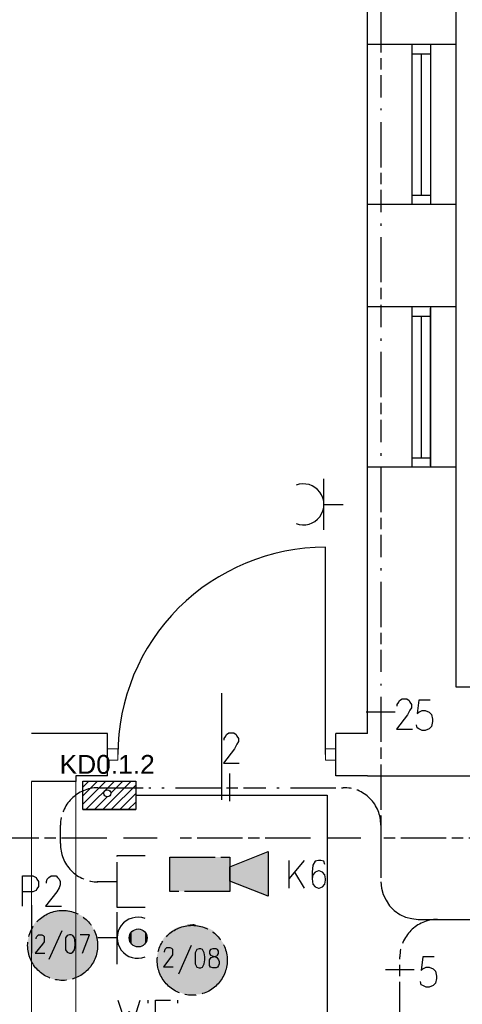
# Model space of a CAD drawing. Header units: millimetres. Extents: x 282377 to 1404227, y -783705 to 1038705.
# Tile 118 of 243: x 380483 to 380717, y 7875 to 8398. Entities that reach past the tile are written whole.
import ezdxf

# ---------------------------------------------------------------- set-up
doc = ezdxf.new("R2010")
doc.units = ezdxf.units.MM
doc.linetypes.add('ACAD_ISO08W100', pattern=[36, 24, -3, 6, -3])
doc.layers.add('!!ELEKTRYKA', color=7, linetype='Continuous')
doc.layers.add('!elektryka', color=7, linetype='Continuous')
doc.layers.add('7. Projektowana ściana murowana', color=7, linetype='Continuous', lineweight=13)
doc.layers.add('BA_drz', color=7, linetype='Continuous', lineweight=18)
doc.styles.get("Standard").update_dxf_attribs({"font": 'arial.ttf'})

# ---------------------------------------------------------------- blocks, each defined once
blk = doc.blocks.new('jamb')
blk.add_lwpolyline([(-0.5, -0.5), (-0.5, 0.5), (0.5, 0.5), (0.5, -0.5)], close=True)
blk = doc.blocks.new('A$C134dd6f3')
at = {"extrusion": (0, 0, -1)}
blk.add_line((55, 77.4), (55, 133.9), dxfattribs=at)
at = {"color": 0, "extrusion": (0, 0, -1)}
blk.add_line((0, 110), (0, 0), dxfattribs=at)
at = {"color": 0}
blk.add_arc((0, 110), 110, 270, 0, dxfattribs=at)

msp = doc.modelspace()

# ---------------------------------------------------------------- hatches: boundary and pattern name
at = {"layer": '!!ELEKTRYKA'}
h = msp.add_hatch(dxfattribs=at)
h.set_pattern_fill('ANSI31', color=6)
h.set_pattern_definition([(45, (328308.1812, 42442.07), (-2.24506403, 2.24506403), [])])
h.paths.add_polyline_path([(380529.22, 7993.86), (380529.22, 7989.2, -0.414214), (380531.07, 7987.35, -1), (380527.36, 7987.35, -0.414214), (380529.22, 7989.2), (380529.22, 7993.86), (380522.53, 7993.86), (380522.53, 7978.75), (380544.24, 7978.75), (380544.24, 7993.86)])
h.paths.add_polyline_path([(380522.53, 7993.86), (380516.17, 7993.86), (380516.17, 7978.75), (380522.53, 7978.75)])

# ---------------------------------------------------------------- linework, layer by layer
at = {"layer": '!!ELEKTRYKA', "color": 6}
msp.add_line((380516.17, 7978.75), (380544.24, 7978.75), dxfattribs=at)
at = {"layer": '!!ELEKTRYKA', "color": 1, "linetype": 'ACAD_ISO08W100', "lineweight": -3}
for points in [[(380674.07, 8404.35), (380674.07, 8356.52)], [(380674.07, 8350.59), (380674.07, 8349.74)], [(380674.07, 8343.39), (380674.07, 8295.56)], [(380674.07, 8289.63), (380674.07, 8288.36)], [(380674.07, 8282.43), (380674.07, 8234.59)], [(380674.07, 8228.67), (380674.07, 8227.4)], [(380674.07, 8221.47), (380674.07, 8173.63)], [(380674.07, 8167.71), (380674.07, 8166.44)], [(380674.07, 8160.51), (380674.07, 8112.67)], [(380674.07, 8106.74), (380674.07, 8105.47)], [(380674.07, 8099.55), (380674.07, 8051.71)], [(380674.07, 8045.36), (380674.07, 8044.51)], [(380674.07, 8038.59), (380674.07, 7940.37), (380674.5, 7936.98), (380675.34, 7933.6), (380677.04, 7930.63), (380678.73, 7927.67), (380681.27, 7925.13), (380684.23, 7923.01), (380687.2, 7921.74), (380690.58, 7920.9), (380693.97, 7920.47), (380704.13, 7920.47), (380751.12, 7920.47)], [(380682.83, 8033.61), (380682.83, 8034.46), (380683.68, 8035.73), (380684.1, 8036.58), (380685.37, 8037.42), (380687.91, 8037.42), (380689.18, 8036.58), (380689.6, 8035.73), (380690.45, 8034.46), (380690.45, 8032.77), (380689.6, 8031.5), (380688.33, 8028.96), (380682.41, 8021.34), (380690.87, 8021.34)], [(380700.23, 8036.81), (380694.3, 8036.81), (380693.45, 8029.62), (380694.3, 8030.46), (380696, 8031.31), (380697.69, 8031.31), (380699.8, 8030.46), (380701.08, 8029.2), (380701.5, 8026.66), (380701.5, 8025.39), (380701.08, 8022.85), (380699.8, 8021.58), (380697.69, 8020.74), (380696, 8020.74), (380694.3, 8021.58), (380693.45, 8022.01), (380693.03, 8023.7)], [(380666.45, 8030.54), (380681.69, 8030.54)], [(380591.09, 8015.61), (380591.09, 8016.46), (380591.94, 8017.73), (380592.36, 8018.58), (380593.63, 8019.42), (380596.17, 8019.42), (380597.44, 8018.58), (380597.87, 8017.73), (380598.71, 8016.46), (380598.71, 8014.77), (380597.87, 8013.5), (380596.6, 8010.96), (380590.67, 8003.33), (380599.14, 8003.33)], [(380594.06, 7983.13), (380594.06, 7997.94)], [(380558.08, 7990.32), (380559.35, 7990.32)], [(380565.27, 7990.32), (380613.11, 7990.32)], [(380619.04, 7990.32), (380620.31, 7990.32)], [(380549.19, 7926.82), (380534.37, 7926.82), (380534.37, 7954.34), (380549.19, 7954.34)], [(380484.21, 7927.42), (380484.21, 7943.51), (380489.72, 7943.51), (380491.41, 7942.67), (380491.83, 7941.82), (380492.68, 7940.55), (380492.68, 7938.01), (380491.83, 7936.74), (380491.41, 7935.89), (380489.72, 7935.05), (380484.21, 7935.05)], [(380496.91, 7939.7), (380496.91, 7940.55), (380497.34, 7941.82), (380498.18, 7942.67), (380499.45, 7943.51), (380501.99, 7943.51), (380502.84, 7942.67), (380503.69, 7941.82), (380504.11, 7940.55), (380504.11, 7938.86), (380503.69, 7937.16), (380502.42, 7935.05), (380496.49, 7927.42), (380504.96, 7927.42)], [(380534.37, 7940.37), (380524.21, 7940.37), (380524.21, 7940.79)], [(380696.09, 7920.47), (380697.36, 7920.47)], [(380703.28, 7920.47), (380751.12, 7920.47)], [(380702.33, 7900.59), (380696.41, 7900.59), (380695.56, 7893.4), (380696.41, 7894.25), (380698.1, 7895.09), (380699.79, 7895.09), (380701.91, 7894.25), (380703.18, 7892.98), (380703.61, 7890.44), (380703.61, 7889.17), (380703.18, 7886.63), (380701.91, 7885.36), (380699.79, 7884.52), (380698.1, 7884.52), (380696.41, 7885.36), (380695.56, 7885.79), (380695.14, 7887.48)], [(380676.61, 7893.87), (380691.85, 7893.87)]]:
    msp.add_lwpolyline(points, dxfattribs=at)
at = {"layer": '!!ELEKTRYKA', "color": 6, "linetype": 'Continuous', "lineweight": -3}
for points in [[(380644.02, 8127.06), (380644.02, 8154.16)], [(380644.02, 8140.61), (380654.18, 8140.61)]]:
    msp.add_lwpolyline(points, dxfattribs=at)
at = {"layer": '!!ELEKTRYKA', "color": 6}
msp.add_lwpolyline([(380516.17, 7993.86), (380544.24, 7993.86), (380544.24, 7978.75), (380516.17, 7978.75)], close=True, dxfattribs=at)
at = {"layer": '!!ELEKTRYKA', "color": 1, "linetype": 'ACAD_ISO08W100', "lineweight": -3}
for points in [[(380524.21, 7940.37, -0.416113), (380504.31, 7960.69), (380504.31, 7970.43, -0.409987), (380524.21, 7990.32), (380552.15, 7990.32)], [(380626.24, 7990.32), (380654.18, 7990.32, -0.429643), (380674.07, 7970.43), (380674.07, 7960.69)], [(380684.23, 7863.32), (380684.23, 7900.58, -0.409987), (380704.13, 7920.47)]]:
    msp.add_lwpolyline(points, format="xyb", dxfattribs=at)
at = {"layer": '!!ELEKTRYKA', "color": 14, "linetype": 'ACAD_ISO08W100', "lineweight": -3, "true_color": 0x950000}
for points in [[(380528.87, 7963.65), (380474.03, 7963.65)], [(380555.54, 7963.65), (380537.76, 7963.65)], [(380636.82, 7963.65), (380564.85, 7963.65)], [(380663.49, 7963.65), (380645.71, 7963.65)], [(380744.77, 7963.65), (380672.8, 7963.65)]]:
    msp.add_lwpolyline(points, dxfattribs=at)
at = {"layer": '!!ELEKTRYKA', "color": 94, "linetype": 'ACAD_ISO08W100', "lineweight": -3, "true_color": 0x009500}
for points in [[(380594.06, 7940.79), (380594.06, 7948.41), (380614.38, 7956.46), (380614.38, 7932.75)], [(380562.31, 7935.29), (380562.31, 7953.49), (380594.06, 7953.49), (380594.06, 7935.29)]]:
    msp.add_lwpolyline(points, close=True, dxfattribs=at)
for points in [[(380625.39, 7951.8), (380625.39, 7936.98)], [(380633.43, 7951.8), (380625.39, 7942.06)], [(380644.44, 7949.68), (380644.02, 7951.38), (380642.32, 7951.8), (380641.05, 7951.8), (380639.36, 7951.38), (380638.09, 7949.26), (380637.67, 7945.45), (380637.67, 7942.06), (380638.09, 7939.1), (380639.36, 7937.83), (380641.05, 7936.98), (380641.48, 7936.98), (380643.17, 7937.83), (380644.44, 7939.1), (380644.86, 7941.22), (380644.86, 7942.06), (380644.44, 7944.18), (380643.17, 7945.45), (380641.48, 7946.3), (380641.05, 7946.3), (380639.36, 7945.45), (380638.09, 7944.18), (380637.67, 7942.06)], [(380628.35, 7945.45), (380633.43, 7936.98)]]:
    msp.add_lwpolyline(points, dxfattribs=at)
at = {"layer": '!!ELEKTRYKA', "color": 217, "linetype": 'Continuous', "lineweight": -3, "true_color": 0x93278f}
for points in [[(380534.37, 7896.77), (380534.37, 7924.28)], [(380534.37, 7910.74), (380524.21, 7910.74)], [(380534.79, 7877.71), (380538.6, 7865.86), (380540.72, 7871.79), (380542.84, 7865.86), (380546.65, 7877.71)], [(380550.88, 7876.02), (380550.88, 7877.71)], [(380554.69, 7865.86), (380554.69, 7877.71), (380562.73, 7877.71)], [(380566.54, 7876.02), (380566.54, 7877.71)]]:
    msp.add_lwpolyline(points, dxfattribs=at)
at = {"layer": '!!ELEKTRYKA', "color": 7, "linetype": 'ACAD_ISO08W100', "lineweight": -3}
for points in [[(380504.98, 7914.45), (380498.2, 7899.21)], [(380491.43, 7910.22), (380491.43, 7910.64), (380491.85, 7911.49), (380492.28, 7911.91), (380492.7, 7912.34), (380494.39, 7912.34), (380495.24, 7911.91), (380495.66, 7911.49), (380495.66, 7910.64), (380495.66, 7909.8), (380495.66, 7908.53), (380494.82, 7907.26), (380491.01, 7902.6), (380496.09, 7902.6)], [(380515.98, 7902.6), (380519.79, 7912.34), (380514.71, 7912.34)], [(380559.43, 7903.02), (380559.43, 7903.45), (380559.85, 7904.72), (380560.28, 7905.14), (380560.7, 7905.56), (380562.39, 7905.56), (380563.24, 7905.14), (380563.66, 7904.72), (380563.66, 7903.45), (380563.66, 7902.6), (380563.66, 7901.75), (380562.82, 7900.48), (380559.01, 7895.4), (380564.09, 7895.4)], [(380573.66, 7906.58), (380566.89, 7891.34)]]:
    msp.add_lwpolyline(points, dxfattribs=at)
for points in [[(380509.21, 7912.34), (380507.94, 7911.91), (380507.09, 7910.64), (380507.09, 7904.29), (380507.94, 7903.02), (380509.21, 7902.6), (380510.06, 7902.6), (380510.9, 7903.02), (380511.75, 7904.29), (380512.17, 7906.83), (380512.17, 7908.1), (380511.75, 7910.64), (380510.9, 7911.91), (380510.06, 7912.34)], [(380577.9, 7904.89), (380576.63, 7904.46), (380575.78, 7902.77), (380575.78, 7896.84), (380576.63, 7895.15), (380577.9, 7894.73), (380578.74, 7894.73), (380579.59, 7895.15), (380580.44, 7896.84), (380580.86, 7898.96), (380580.86, 7900.65), (380580.44, 7902.77), (380579.59, 7904.46), (380578.74, 7904.89)], [(380585.09, 7904.89), (380583.82, 7904.46), (380583.4, 7903.62), (380583.4, 7902.35), (380583.82, 7901.5), (380584.67, 7901.08), (380586.36, 7900.65), (380587.21, 7900.23), (380588.06, 7898.96), (380588.48, 7898.11), (380588.48, 7896.84), (380588.06, 7896), (380587.63, 7895.15), (380586.79, 7894.73), (380585.09, 7894.73), (380583.82, 7895.15), (380583.4, 7896), (380583.4, 7896.84), (380583.4, 7898.11), (380583.4, 7898.96), (380584.25, 7900.23), (380585.52, 7900.65), (380587.21, 7901.08), (380587.63, 7901.5), (380588.06, 7902.35), (380588.06, 7903.62), (380587.63, 7904.46), (380586.79, 7904.89)]]:
    msp.add_lwpolyline(points, close=True, dxfattribs=at)
at = {"layer": '!!ELEKTRYKA', "color": 6}
msp.add_circle((380529.22, 7987.35), 1.85, dxfattribs=at)
at = {"layer": '!!ELEKTRYKA', "color": 1, "linetype": 'ACAD_ISO08W100', "lineweight": -3}
for centre in [(380505.48, 7906.67), (380574.16, 7898.8)]:
    msp.add_circle(centre, 18.55, dxfattribs=at)
at = {"layer": '!!ELEKTRYKA', "color": 217, "linetype": 'Continuous', "lineweight": -3, "true_color": 0x93278f}
msp.add_circle((380545.55, 7910.65), 4.74, dxfattribs=at)
at = {"layer": '!!ELEKTRYKA', "color": 6, "linetype": 'Continuous', "lineweight": -3}
msp.add_arc((380633.12, 8140.61), 10.89, 248.9225, 111.0775, dxfattribs=at)
at = {"layer": '!!ELEKTRYKA', "color": 217, "linetype": 'Continuous', "lineweight": -3, "true_color": 0x93278f}
msp.add_arc((380545.27, 7910.74), 10.89, 68.9225, 291.0775, dxfattribs=at)
at = {"layer": '!!ELEKTRYKA', "color": 85, "linetype": 'ACAD_ISO08W100', "lineweight": -3, "true_color": 0x57ba47}
for points in [[(380614.38, 7956.46), (380614.38, 7953.49), (380607.61, 7953.49)], [(380562.31, 7953.49), (380594.06, 7948.41), (380562.31, 7948.41)], [(380562.31, 7953.49), (380594.06, 7953.49), (380594.06, 7948.41)], [(380607.61, 7953.49), (380614.38, 7948.41), (380594.06, 7948.41)], [(380607.61, 7953.49), (380614.38, 7953.49), (380614.38, 7948.41)], [(380562.31, 7948.41), (380594.06, 7940.79), (380562.31, 7940.79)], [(380562.31, 7948.41), (380594.06, 7948.41), (380594.06, 7940.79)], [(380594.06, 7948.41), (380614.38, 7940.79), (380594.06, 7940.79)], [(380594.06, 7948.41), (380614.38, 7948.41), (380614.38, 7940.79)], [(380562.31, 7940.79), (380594.06, 7935.29), (380562.31, 7935.29)], [(380562.31, 7940.79), (380594.06, 7940.79), (380594.06, 7935.29)], [(380594.06, 7940.79), (380614.38, 7935.29), (380607.61, 7935.29)], [(380594.06, 7940.79), (380614.38, 7940.79), (380614.38, 7935.29)], [(380607.61, 7935.29), (380614.38, 7935.29), (380614.38, 7932.75)]]:
    msp.add_solid(points, dxfattribs=at)
at = {"layer": '!!ELEKTRYKA', "color": 1, "linetype": 'ACAD_ISO08W100', "lineweight": -3}
for points in [[(380496.09, 7922.92), (380516.41, 7922.07), (380494.82, 7922.07)], [(380497.78, 7923.77), (380514.71, 7922.92), (380496.09, 7922.92)], [(380496.09, 7922.92), (380514.71, 7922.92), (380516.41, 7922.07)], [(380499.47, 7924.61), (380513.02, 7923.77), (380497.78, 7923.77)], [(380497.78, 7923.77), (380513.02, 7923.77), (380514.71, 7922.92)], [(380501.17, 7925.04), (380511.33, 7924.61), (380499.47, 7924.61)], [(380499.47, 7924.61), (380511.33, 7924.61), (380513.02, 7923.77)], [(380502.86, 7925.46), (380509.63, 7925.04), (380501.17, 7925.04)], [(380501.17, 7925.04), (380509.63, 7925.04), (380511.33, 7924.61)], [(380502.86, 7925.46), (380507.52, 7925.46), (380509.63, 7925.04)], [(380490.58, 7918.26), (380521.06, 7916.99), (380489.74, 7916.99)], [(380491.85, 7919.96), (380520.22, 7918.26), (380490.58, 7918.26)], [(380490.58, 7918.26), (380520.22, 7918.26), (380521.06, 7916.99)], [(380493.12, 7920.8), (380518.95, 7919.96), (380491.85, 7919.96)], [(380491.85, 7919.96), (380518.95, 7919.96), (380520.22, 7918.26)], [(380494.82, 7922.07), (380517.68, 7920.8), (380493.12, 7920.8)], [(380493.12, 7920.8), (380517.68, 7920.8), (380518.95, 7919.96)], [(380494.82, 7922.07), (380516.41, 7922.07), (380517.68, 7920.8)], [(380574.93, 7918.01), (380576.2, 7917.59), (380571.55, 7917.59)], [(380488.04, 7913.61), (380523.18, 7911.91), (380487.62, 7911.91)], [(380488.89, 7915.3), (380522.76, 7913.61), (380488.04, 7913.61)], [(380488.04, 7913.61), (380522.76, 7913.61), (380523.18, 7911.91)], [(380489.74, 7916.99), (380521.91, 7915.3), (380488.89, 7915.3)], [(380488.89, 7915.3), (380521.91, 7915.3), (380522.76, 7913.61)], [(380489.74, 7916.99), (380521.06, 7916.99), (380521.91, 7915.3)], [(380561.81, 7913.35), (380587.63, 7912.08), (380560.54, 7912.08)], [(380563.5, 7914.62), (380586.36, 7913.35), (380561.81, 7913.35)], [(380561.81, 7913.35), (380586.36, 7913.35), (380587.63, 7912.08)], [(380564.77, 7915.47), (380585.09, 7914.62), (380563.5, 7914.62)], [(380563.5, 7914.62), (380585.09, 7914.62), (380586.36, 7913.35)], [(380566.47, 7916.32), (380583.4, 7915.47), (380564.77, 7915.47)], [(380564.77, 7915.47), (380583.4, 7915.47), (380585.09, 7914.62)], [(380568.16, 7916.74), (380581.71, 7916.32), (380566.47, 7916.32)], [(380566.47, 7916.32), (380581.71, 7916.32), (380583.4, 7915.47)], [(380569.85, 7917.16), (380580.01, 7916.74), (380568.16, 7916.74)], [(380568.16, 7916.74), (380580.01, 7916.74), (380581.71, 7916.32)], [(380571.55, 7917.59), (380578.32, 7917.16), (380569.85, 7917.16)], [(380569.85, 7917.16), (380578.32, 7917.16), (380580.01, 7916.74)], [(380571.55, 7917.59), (380576.2, 7917.59), (380578.32, 7917.16)], [(380487.2, 7910.22), (380524.03, 7908.53), (380486.77, 7908.53)], [(380486.77, 7908.53), (380524.03, 7906.83), (380486.77, 7906.83)], [(380486.77, 7908.53), (380524.03, 7908.53), (380524.03, 7906.83)], [(380487.62, 7911.91), (380523.6, 7910.22), (380487.2, 7910.22)], [(380487.2, 7910.22), (380523.6, 7910.22), (380524.03, 7908.53)], [(380487.62, 7911.91), (380523.18, 7911.91), (380523.6, 7910.22)], [(380557.58, 7907.85), (380591.44, 7906.16), (380556.73, 7906.16)], [(380558.42, 7909.12), (380590.6, 7907.85), (380557.58, 7907.85)], [(380557.58, 7907.85), (380590.6, 7907.85), (380591.44, 7906.16)], [(380559.27, 7910.81), (380589.75, 7909.12), (380558.42, 7909.12)], [(380558.42, 7909.12), (380589.75, 7909.12), (380590.6, 7907.85)], [(380560.54, 7912.08), (380588.9, 7910.81), (380559.27, 7910.81)], [(380559.27, 7910.81), (380588.9, 7910.81), (380589.75, 7909.12)], [(380560.54, 7912.08), (380587.63, 7912.08), (380588.9, 7910.81)], [(380486.77, 7906.83), (380524.03, 7905.14), (380486.77, 7905.14)], [(380486.77, 7906.83), (380524.03, 7906.83), (380524.03, 7905.14)], [(380486.77, 7905.14), (380523.6, 7903.45), (380487.2, 7903.45)], [(380486.77, 7905.14), (380524.03, 7905.14), (380523.6, 7903.45)], [(380487.2, 7903.45), (380523.18, 7901.33), (380487.62, 7901.33)], [(380487.2, 7903.45), (380523.6, 7903.45), (380523.18, 7901.33)], [(380555.88, 7902.77), (380592.71, 7901.08), (380555.46, 7901.08)], [(380556.31, 7904.46), (380592.29, 7902.77), (380555.88, 7902.77)], [(380555.88, 7902.77), (380592.29, 7902.77), (380592.71, 7901.08)], [(380556.73, 7906.16), (380591.87, 7904.46), (380556.31, 7904.46)], [(380556.31, 7904.46), (380591.87, 7904.46), (380592.29, 7902.77)], [(380556.73, 7906.16), (380591.44, 7906.16), (380591.87, 7904.46)], [(380487.62, 7901.33), (380522.76, 7900.06), (380488.04, 7900.06)], [(380487.62, 7901.33), (380523.18, 7901.33), (380522.76, 7900.06)], [(380488.04, 7900.06), (380521.91, 7898.37), (380488.89, 7898.37)], [(380488.04, 7900.06), (380522.76, 7900.06), (380521.91, 7898.37)], [(380488.89, 7898.37), (380521.06, 7896.67), (380489.74, 7896.67)], [(380488.89, 7898.37), (380521.91, 7898.37), (380521.06, 7896.67)], [(380555.46, 7901.08), (380592.71, 7898.96), (380555.46, 7898.96)], [(380555.46, 7901.08), (380592.71, 7901.08), (380592.71, 7898.96)], [(380555.46, 7898.96), (380592.71, 7897.27), (380555.46, 7897.27)], [(380555.46, 7898.96), (380592.71, 7898.96), (380592.71, 7897.27)], [(380555.46, 7897.27), (380592.29, 7895.57), (380555.88, 7895.57)], [(380555.46, 7897.27), (380592.71, 7897.27), (380592.29, 7895.57)], [(380489.74, 7896.67), (380520.22, 7895.4), (380490.58, 7895.4)], [(380489.74, 7896.67), (380521.06, 7896.67), (380520.22, 7895.4)], [(380490.58, 7895.4), (380518.95, 7893.71), (380491.85, 7893.71)], [(380490.58, 7895.4), (380520.22, 7895.4), (380518.95, 7893.71)], [(380491.85, 7893.71), (380517.68, 7892.86), (380493.12, 7892.86)], [(380491.85, 7893.71), (380518.95, 7893.71), (380517.68, 7892.86)], [(380493.12, 7892.86), (380516.41, 7891.59), (380494.82, 7891.59)], [(380493.12, 7892.86), (380517.68, 7892.86), (380516.41, 7891.59)], [(380494.82, 7891.59), (380514.71, 7890.75), (380496.09, 7890.75)], [(380494.82, 7891.59), (380516.41, 7891.59), (380514.71, 7890.75)], [(380555.88, 7895.57), (380591.87, 7893.88), (380556.31, 7893.88)], [(380555.88, 7895.57), (380592.29, 7895.57), (380591.87, 7893.88)], [(380556.31, 7893.88), (380591.44, 7892.19), (380556.73, 7892.19)], [(380556.31, 7893.88), (380591.87, 7893.88), (380591.44, 7892.19)], [(380556.73, 7892.19), (380590.6, 7890.49), (380557.58, 7890.49)], [(380556.73, 7892.19), (380591.44, 7892.19), (380590.6, 7890.49)], [(380496.09, 7890.75), (380513.02, 7889.9), (380497.78, 7889.9)], [(380496.09, 7890.75), (380514.71, 7890.75), (380513.02, 7889.9)], [(380497.78, 7889.9), (380511.33, 7889.05), (380499.47, 7889.05)], [(380497.78, 7889.9), (380513.02, 7889.9), (380511.33, 7889.05)], [(380499.47, 7889.05), (380509.63, 7888.63), (380501.17, 7888.63)], [(380499.47, 7889.05), (380511.33, 7889.05), (380509.63, 7888.63)], [(380501.17, 7888.63), (380507.52, 7888.21), (380502.86, 7888.21)], [(380501.17, 7888.63), (380509.63, 7888.63), (380507.52, 7888.21)], [(380557.58, 7890.49), (380589.75, 7889.22), (380558.42, 7889.22)], [(380557.58, 7890.49), (380590.6, 7890.49), (380589.75, 7889.22)], [(380558.42, 7889.22), (380588.9, 7887.53), (380559.27, 7887.53)], [(380558.42, 7889.22), (380589.75, 7889.22), (380588.9, 7887.53)], [(380559.27, 7887.53), (380587.63, 7886.26), (380560.54, 7886.26)], [(380559.27, 7887.53), (380588.9, 7887.53), (380587.63, 7886.26)], [(380560.54, 7886.26), (380586.36, 7884.99), (380561.81, 7884.99)], [(380560.54, 7886.26), (380587.63, 7886.26), (380586.36, 7884.99)], [(380561.81, 7884.99), (380585.09, 7883.72), (380563.5, 7883.72)], [(380561.81, 7884.99), (380586.36, 7884.99), (380585.09, 7883.72)], [(380563.5, 7883.72), (380583.4, 7882.87), (380564.77, 7882.87)], [(380563.5, 7883.72), (380585.09, 7883.72), (380583.4, 7882.87)], [(380564.77, 7882.87), (380581.71, 7882.03), (380566.47, 7882.03)], [(380564.77, 7882.87), (380583.4, 7882.87), (380581.71, 7882.03)], [(380566.47, 7882.03), (380580.01, 7881.6), (380568.16, 7881.6)], [(380566.47, 7882.03), (380581.71, 7882.03), (380580.01, 7881.6)], [(380568.16, 7881.6), (380578.32, 7880.76), (380569.85, 7880.76)], [(380568.16, 7881.6), (380580.01, 7881.6), (380578.32, 7880.76)], [(380571.55, 7880.76), (380576.2, 7880.76), (380574.93, 7880.33)]]:
    msp.add_solid(points, dxfattribs=at)
at = {"layer": '!!ELEKTRYKA', "color": 217, "linetype": 'Continuous', "lineweight": -3, "true_color": 0x93278f}
for points in [[(380540.72, 7909.04), (380541.14, 7912.43), (380541.14, 7908.62)], [(380540.72, 7909.04), (380540.72, 7912.01), (380541.14, 7912.43)], [(380541.14, 7908.2), (380541.57, 7913.28), (380541.57, 7907.77)], [(380541.14, 7908.2), (380541.14, 7912.85), (380541.57, 7913.28)], [(380541.57, 7907.77), (380541.99, 7913.7), (380541.99, 7907.35)], [(380541.57, 7907.77), (380541.57, 7913.28), (380541.99, 7913.7)], [(380541.99, 7906.93), (380542.41, 7914.12), (380542.41, 7906.5)], [(380541.99, 7906.93), (380541.99, 7914.12), (380542.41, 7914.12)], [(380542.41, 7906.5), (380542.84, 7914.55), (380542.84, 7906.5)], [(380542.41, 7906.5), (380542.41, 7914.12), (380542.84, 7914.55)], [(380542.84, 7906.5), (380543.26, 7914.97), (380543.26, 7906.08)], [(380542.84, 7906.5), (380542.84, 7914.55), (380543.26, 7914.97)], [(380543.26, 7906.08), (380543.68, 7914.97), (380543.68, 7906.08)], [(380543.26, 7906.08), (380543.26, 7914.97), (380543.68, 7914.97)], [(380543.68, 7906.08), (380544.11, 7914.97), (380544.11, 7905.66)], [(380543.68, 7906.08), (380543.68, 7914.97), (380544.11, 7914.97)], [(380544.11, 7905.66), (380544.53, 7915.39), (380544.53, 7905.66)], [(380544.11, 7905.66), (380544.11, 7914.97), (380544.53, 7915.39)], [(380544.53, 7905.66), (380544.95, 7915.39), (380544.95, 7905.66)], [(380544.53, 7905.66), (380544.53, 7915.39), (380544.95, 7915.39)], [(380544.95, 7905.66), (380545.38, 7915.39), (380545.38, 7905.66)], [(380544.95, 7905.66), (380544.95, 7915.39), (380545.38, 7915.39)], [(380545.38, 7905.66), (380545.8, 7915.39), (380545.8, 7905.66)], [(380545.38, 7905.66), (380545.38, 7915.39), (380545.8, 7915.39)], [(380545.8, 7905.66), (380546.22, 7915.39), (380546.22, 7905.66)], [(380545.8, 7905.66), (380545.8, 7915.39), (380546.22, 7915.39)], [(380546.22, 7905.66), (380546.22, 7915.39), (380547.07, 7914.97)], [(380546.22, 7905.66), (380547.07, 7914.97), (380547.07, 7905.66)], [(380547.07, 7905.66), (380547.49, 7914.97), (380547.49, 7906.08)], [(380547.07, 7905.66), (380547.07, 7914.97), (380547.49, 7914.97)], [(380547.49, 7906.08), (380547.92, 7914.97), (380547.92, 7906.08)], [(380547.49, 7906.08), (380547.49, 7914.97), (380547.92, 7914.97)], [(380547.92, 7906.5), (380547.92, 7914.55), (380548.34, 7914.12)], [(380547.92, 7906.5), (380548.34, 7914.12), (380548.34, 7906.5)], [(380548.34, 7906.5), (380548.76, 7914.12), (380548.76, 7906.93)], [(380548.34, 7906.5), (380548.34, 7914.12), (380548.76, 7914.12)], [(380548.76, 7906.93), (380548.76, 7914.12), (380549.19, 7913.7)], [(380548.76, 7906.93), (380549.19, 7913.7), (380549.19, 7907.35)], [(380549.19, 7907.35), (380549.19, 7913.7), (380549.61, 7913.28)], [(380549.19, 7907.35), (380549.61, 7913.28), (380549.61, 7907.77)], [(380549.61, 7908.2), (380549.61, 7912.85), (380550.03, 7912.43)], [(380549.61, 7908.2), (380550.03, 7912.43), (380550.03, 7908.62)], [(380550.03, 7909.47), (380550.03, 7911.58), (380550.46, 7911.16)], [(380550.03, 7909.47), (380550.46, 7911.16), (380550.46, 7909.89)]]:
    msp.add_solid(points, dxfattribs=at)
at = {"layer": '!elektryka', "color": 6, "ltscale": 10}
msp.add_lwpolyline([(380544.24, 7986.31), (380645.65, 7986.31), (380645.65, 7843.81), (380652.5, 7843.81)], dxfattribs=at)
at = {"color": 252}
for p, q in [((380667.01, 8019.12), (380667.01, 8831.62)), ((380714.01, 8043.62), (380714.01, 8743.12)), ((380714.01, 8384.62), (380667.01, 8384.62)), ((380690.51, 8384.62), (380690.51, 8299.62)), ((380700.51, 8384.62), (380700.51, 8299.62)), ((380700.51, 8384.12), (380700.51, 8300.12)), ((380690.51, 8379.62), (380700.51, 8379.62)), ((380695.51, 8379.62), (380695.51, 8304.62)), ((380690.51, 8304.62), (380700.51, 8304.62)), ((380714.01, 8299.62), (380667.01, 8299.62)), ((380714.01, 8245.37), (380667.01, 8245.37)), ((380690.51, 8245.37), (380690.51, 8160.37)), ((380700.51, 8245.37), (380700.51, 8160.37)), ((380700.51, 8161.12), (380700.51, 8244.62)), ((380690.51, 8240.37), (380700.51, 8240.37)), ((380695.51, 8240.37), (380695.51, 8165.37)), ((380690.51, 8165.37), (380700.51, 8165.37)), ((380714.01, 8160.37), (380667.01, 8160.37)), ((381448.01, 8043.62), (380714.01, 8043.62)), ((380529.26, 8019.12), (380489.01, 8019.12)), ((380529.26, 7996.62), (380529.26, 8019.12)), ((380667.01, 8019.12), (380650.26, 8019.12)), ((380650.26, 7996.62), (380650.26, 8019.12)), ((380529.26, 7999.87), (380529.26, 8015.87)), ((380650.26, 7999.87), (380650.26, 8015.87)), ((380512.51, 7996.62), (380512.51, 7993.62)), ((380529.26, 7996.62), (380512.51, 7996.62)), ((380667.01, 7996.62), (380650.26, 7996.62)), ((380667.01, 7996.62), (380755.01, 7996.62)), ((380512.51, 7993.62), (380489.01, 7993.62)), ((380489.01, 7928.05), (380489.01, 7902.55))]:
    msp.add_line(p, q, dxfattribs=at)
at = {"layer": '7. Projektowana ściana murowana', "color": 252, "ltscale": 100}
msp.add_lwpolyline([(380489.01, 7993.62), (380512.51, 7993.62), (380512.51, 7842.62), (380489.01, 7842.62)], close=True, dxfattribs=at)

# ---------------------------------------------------------------- block references
at = {"color": 252, "lineweight": 20, "rotation": 180}
msp.add_blockref('A$C134dd6f3', (380644.76, 8117.87), dxfattribs=at)
at = {"layer": 'BA_drz', "color": 252, "xscale": -5.5, "yscale": 5.999999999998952, "zscale": 5.5}
for p in [(380532.01, 8007.87), (380647.51, 8007.87)]:
    msp.add_blockref('jamb', p, dxfattribs=at)

# ---------------------------------------------------------------- texts
at = {"layer": '!elektryka', "ltscale": 10, "insert": (380503.86, 8007.69), "char_height": 10, "width": 32.809, "attachment_point": 1}
msp.add_mtext('KD0.1.2', dxfattribs=at)

doc.saveas('drawing.dxf')
